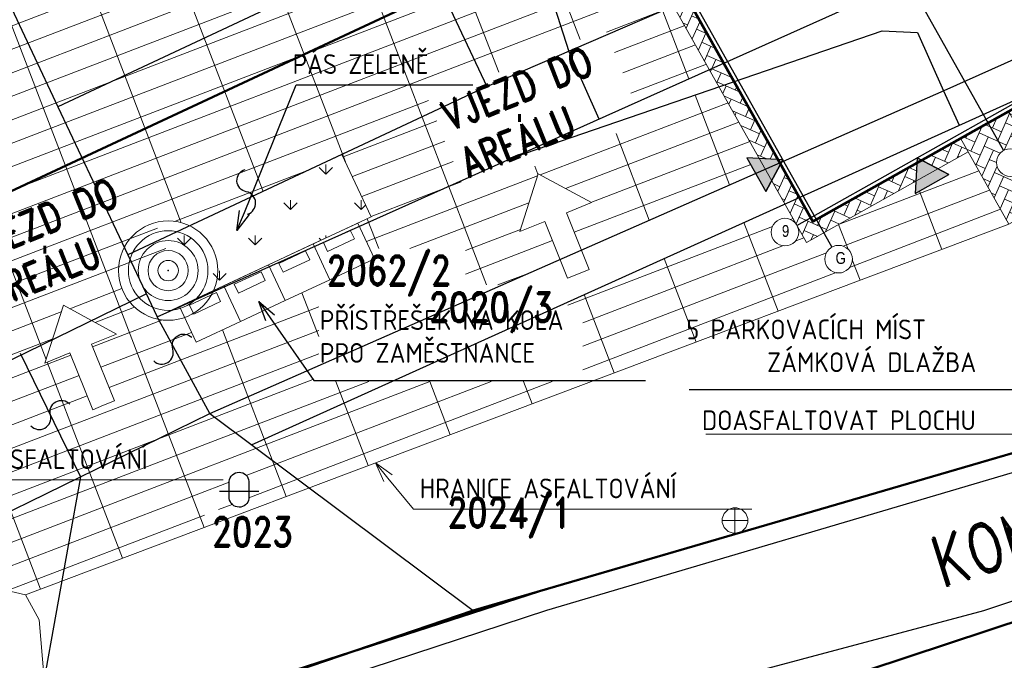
# Model space of a CAD drawing. Header units: millimetres. Extents: x -156521 to 298750130, y -256155368 to 337239.
# Tile 62 of 74: x 857346 to 907317, y -276110 to -243618. Entities that reach past the tile are written whole.
import ezdxf
from ezdxf.lldxf.tags import DXFTag

# ---------------------------------------------------------------- set-up
doc = ezdxf.new("R2010")
doc.units = ezdxf.units.MM
for name, color, linetype, lineweight in [('_propojení slaboproud', 5, 'Continuous', 50), ('hranice', 7, 'Continuous', 20), ('IN_C_OSA', 6, 'DASHDOT', 18), ('IN_C_TENKA', 7, 'Continuous', 18), ('IN_NS_TLUSTA', 1, 'Continuous', 60), ('IN_SRAFY', 8, 'Continuous', 9), ('Vrstva 33', 7, 'Continuous', 0)]:
    doc.layers.add(name, color=color, linetype=linetype, lineweight=lineweight)
doc.layers.add('_VÝŘEZ', color=40, linetype='Continuous', plot=False)
for name, color, linetype in [('IN_MODUL_SYSTEM', 6, 'DASHDOT'), ('IN_TEXT', 7, 'Continuous'), ('KATASTR', 116, 'Continuous')]:
    doc.layers.add(name, color=color, linetype=linetype)
doc.styles.add('ARIEL-CE', font='arial.ttf', dxfattribs={"width": 0.8})
doc.styles.add('Koty', font='romand.shx', dxfattribs={"width": 0.8})
doc.styles.get("Standard").update_dxf_attribs({"font": 'arial.ttf'})
tags = doc.linetypes.add('DASHDOT', pattern=[0.5, 0.25, -0.125, 0, -0.125]).pattern_tags.tags
tags[10:11] = [DXFTag(74, 4), DXFTag(75, 0), DXFTag(340, '0'), DXFTag(46, 0.0), DXFTag(50, 0.0), DXFTag(44, 0.0), DXFTag(45, 0.0)]
tags[8:9] = [DXFTag(74, 4), DXFTag(75, 0), DXFTag(340, '0'), DXFTag(46, 0.0), DXFTag(50, 0.0), DXFTag(44, 0.0), DXFTag(45, 0.0)]
tags[6:7] = [DXFTag(74, 4), DXFTag(75, 0), DXFTag(340, '0'), DXFTag(46, 0.0), DXFTag(50, 0.0), DXFTag(44, 0.0), DXFTag(45, 0.0)]
tags[4:5] = [DXFTag(74, 4), DXFTag(75, 0), DXFTag(340, '0'), DXFTag(46, 0.0), DXFTag(50, 0.0), DXFTag(44, 0.0), DXFTag(45, 0.0)]
tags = doc.linetypes.add('DOT2', pattern=[0.875, 0.125, -0.75]).pattern_tags.tags
tags[6:7] = [DXFTag(74, 4), DXFTag(75, 0), DXFTag(340, '0'), DXFTag(46, 0.0), DXFTag(50, 0.0), DXFTag(44, 0.0), DXFTag(45, 0.0)]
tags[4:5] = [DXFTag(74, 4), DXFTag(75, 0), DXFTag(340, '0'), DXFTag(46, 0.0), DXFTag(50, 0.0), DXFTag(44, 0.0), DXFTag(45, 0.0)]

# ---------------------------------------------------------------- blocks, each defined once
blk = doc.blocks.new('Z20001')
at = {"layer": 'Vrstva 33', "color": 6, "linetype": 'Continuous', "lineweight": 0, "transparency": 33554687}
for p, q in [((-0.55, 0.35), (-0.35, 0.55)), ((-0.35, 0.55), (-0.1, 0.65)), ((-0.1, 0.65), (0.1, 0.65)), ((0, 0.65), (0, -0.65)), ((0.1, 0.65), (0.35, 0.55)), ((0.35, 0.55), (0.55, 0.35)), ((-0.65, 0.1), (-0.55, 0.35)), ((-0.65, -0.1), (-0.65, 0.1)), ((-0.65, 0), (0.65, 0)), ((0.55, 0.35), (0.65, 0.1)), ((0.65, 0.1), (0.65, -0.1)), ((-0.55, -0.35), (-0.65, -0.1)), ((-0.35, -0.55), (-0.55, -0.35)), ((0.55, -0.35), (0.35, -0.55)), ((0.65, -0.1), (0.55, -0.35)), ((-0.1, -0.65), (-0.35, -0.55)), ((0.1, -0.65), (-0.1, -0.65)), ((0.35, -0.55), (0.1, -0.65))]:
    blk.add_line(p, q, dxfattribs=at)
blk = doc.blocks.new('8B93')
at = {"color": 0, "linetype": 'ByBlock', "lineweight": -2, "transparency": 33554687}
for points in [[(917407, -252196), (918164, -251491)], [(918164, -251491), (917634, -252338)], [(918164, -251491), (917861, -252481)], [(917634, -252338), (909928, -264644)], [(909403, -264644), (892163, -264644)], [(909928, -264644), (909403, -264644)]]:
    blk.add_lwpolyline(points, dxfattribs=at)
at = {"color": 0, "linetype": 'ByBlock', "lineweight": -2, "transparency": 33554687, "insert": (891973, -264437), "char_height": 1000, "width": 16906.17, "attachment_point": 7}
blk.add_mtext('\\Fisocp.shx;DOASFALTOVAT PLOCHU', dxfattribs=at)
blk = doc.blocks.new('9523')
at = {"color": 0, "linetype": 'ByBlock', "lineweight": -2, "transparency": 33554687}
for points in [[(847504, -269732), (850498, -266961)], [(850498, -266961), (850998, -266961)], [(850998, -266961), (867667, -266961)], [(846771, -270412), (847322, -269536)], [(846771, -270412), (847504, -269732)], [(847686, -269929), (846771, -270412)]]:
    blk.add_lwpolyline(points, dxfattribs=at)
at = {"color": 0, "linetype": 'ByBlock', "lineweight": -2, "transparency": 33554687, "insert": (850810, -266411), "char_height": 1000, "width": 16049.6, "attachment_point": 7}
blk.add_mtext('\\Fisocp.shx;HRANICE ASFALTOVÁNÍ', dxfattribs=at)
blk = doc.blocks.new('96C3')
at = {"color": 0, "linetype": 'ByBlock', "lineweight": -2, "transparency": 33554687}
for points in [[(875831, -267040), (875400, -266098)], [(875400, -266098), (876244, -266698)], [(875400, -266098), (876037, -266869)], [(876037, -266869), (877340, -268445)], [(877340, -268445), (877840, -268445)], [(877840, -268445), (894509, -268445)]]:
    blk.add_lwpolyline(points, dxfattribs=at)
at = {"color": 0, "linetype": 'ByBlock', "lineweight": -2, "transparency": 33554687, "insert": (877652, -267895), "char_height": 1000, "width": 16049.6, "attachment_point": 7}
blk.add_mtext('\\Fisocp.shx;HRANICE ASFALTOVÁNÍ', dxfattribs=at)

msp = doc.modelspace()

# ---------------------------------------------------------------- hatches: boundary and pattern name
at = {"layer": 'IN_MODUL_SYSTEM', "ltscale": 2000, "transparency": 33554687}
for points in [[(896073.43219, -250725.8696), (894256.26677, -250619.32234), (895220.33305, -252333.86971)], [(902896.25205, -250618.03099), (902789.70479, -252435.19642), (904504.25216, -251471.13014)]]:
    msp.add_hatch(color=256, dxfattribs=at).paths.add_polyline_path(points)
at = {"layer": 'IN_SRAFY', "ltscale": 100, "transparency": 33554687}
h = msp.add_hatch(dxfattribs=at)
h.set_pattern_fill('GRATE', color=8, scale=1400, angle=21, style=0, pattern_type=2)
h.set_pattern_definition([(21, (864115.5, -262603.3), (-398.236, 1037.441), []), (111, (864115.5, -262603.3), (-4149.76, -1592.95), [])])
h.paths.add_polyline_path([(849283.86595, -275167.85795), (852527.77321, -273184.37331), (853861.88205, -272853.26124), (855811.99413, -272369.26349), (847804.96434, -272369.26349), (848060.73025, -272853.26124), (848235.70458, -273184.37331)])
h.paths.add_polyline_path([(857646.22966, -272784.28673), (858748.256, -272369.26349), (855811.99413, -272369.26349)])
h.paths.add_polyline_path([(847804.96434, -272369.26349), (858748.256, -272369.26349), (859479.37277, -272093.92485), (863946.03753, -270411.77845), (866718.41359, -269367.70135), (866718.41359, -268467.78359), (845743.24907, -268467.78359), (846218.80559, -269367.70135), (846770.5423, -270411.77845), (847659.46317, -272093.92485)])
h.paths.add_polyline_path([(845743.24907, -268467.78359), (869107.99809, -268467.78359), (869440.60821, -268342.52258), (845677.0556, -268342.52258)])
h.paths.add_polyline_path([(845677.0556, -268342.52258), (868476.29642, -268342.52258), (868299.54325, -268308.74051), (868146.00393, -268214.88641), (868035.34346, -268072.9809), (867981.73498, -267901.19894), (845443.84058, -267901.19894), (845534.6178, -268072.9809), (845609.60697, -268214.88641), (845659.20365, -268308.74051)])
h.paths.add_polyline_path([(868476.29642, -268342.52258), (869440.60821, -268342.52258), (869521.90583, -268311.90589), (869763.79143, -268220.81175), (870135.28482, -268080.9073), (870588.80596, -267910.1112), (872036.31429, -267364.97941), (872897.42267, -267040.68591), (873379.52352, -266859.12668), (873782.3667, -266707.4159), (874049.24211, -266606.9106), (874142.58047, -266571.75936), (868480.20187, -266571.75936), (868664.24877, -266606.9106), (868822.38653, -266707.4159), (868932.35338, -266859.12668), (868978.66877, -267040.68591), (868978.66877, -267364.97941), (868978.66877, -267910.1112), (868921.99775, -268080.9073), (868808.81799, -268220.81175), (868653.6253, -268311.90589)])
h.paths.add_polyline_path([(845443.84058, -267901.19894), (867981.73498, -267901.19894), (867981.73498, -267040.68591), (868002.10964, -266960.81595), (844946.90044, -266960.81595), (844989.10728, -267040.68591)])
h.paths.add_polyline_path([(844946.90044, -266960.81595), (860101.8333, -266960.81595), (860436.30905, -266797.13659), (844860.405, -266797.13659)])
h.paths.add_polyline_path([(860406.73816, -266960.81595), (868002.10964, -266960.81595), (868028.05037, -266859.12668), (868072.9836, -266797.13659), (860436.30905, -266797.13659), (860425.1097, -266859.12668)])
h.paths.add_polyline_path([(844860.405, -266797.13659), (868072.9836, -266797.13659), (868116.19879, -266737.5167), (844828.8992, -266737.5167)])
h.paths.add_polyline_path([(844828.8992, -266737.5167), (849232.76789, -264595.15086), (852550.75252, -262981.03894), (855262.74903, -261661.72424), (845433.87248, -261661.72424), (842843.8095, -262981.03894), (843696.77794, -264595.15086)])
h.paths.add_polyline_path([(844828.8992, -266737.5167), (868116.19879, -266737.5167), (868138.01722, -266707.4159), (868296.15498, -266606.9106), (868480.20187, -266571.75936), (845169.63165, -266571.75936), (845097.37442, -266606.9106), (844890.7747, -266707.4159)])
h.paths.add_polyline_path([(845169.63165, -266571.75936), (874142.58047, -266571.75936), (882566.4714, -263399.32119), (851690.92732, -263399.32119)])
h.paths.add_polyline_path([(851690.92732, -263399.32119), (861055.14684, -263399.32119), (860102.53307, -261034.06139), (856552.97906, -261034.06139)])
h.paths.add_polyline_path([(861055.14684, -263399.32119), (882566.4714, -263399.32119), (883155.01252, -263177.67655), (883743.55364, -262956.0319), (886363.63554, -261969.3088), (861758.39186, -261969.3088), (862155.79683, -262956.0319), (861605.47183, -263177.67655)])
h.paths.add_polyline_path([(861758.39186, -261969.3088), (872520.81161, -261969.3088), (872520.81161, -261922.70977), (861739.62399, -261922.70977)])
h.paths.add_polyline_path([(885930.81161, -261969.3088), (886363.63554, -261969.3088), (896621.90603, -258106.04311), (885930.81161, -258106.04311)])
h.paths.add_polyline_path([(861739.62399, -261922.70977), (872268.81161, -261922.70977), (871921.64754, -261422.20413), (872520.81161, -261158.8162), (872520.81161, -260079.28407), (872520.81161, -259977.91896), (861248.86114, -259977.91896), (860997.1801, -260079.28407), (861431.96412, -261158.8162), (861538.04421, -261422.20413)])
h.paths.add_polyline_path([(845433.87248, -261661.72424), (849697.43988, -261661.72424), (848822.75639, -259935.5097)])
h.paths.add_polyline_path([(849697.43988, -261661.72424), (855262.74903, -261661.72424), (858808.06879, -259937.01978), (859006.80834, -259840.33823), (859560.85391, -258101.06233), (852425.60415, -258101.06233), (849013.20727, -259840.33823), (848823.52156, -259937.01978)])
h.paths.add_polyline_path([(856552.97906, -261034.06139), (858626.54836, -261034.06139), (858759.6155, -260616.33316), (859006.80834, -259840.33823), (857411.66539, -260616.33316)])
h.paths.add_polyline_path([(858626.54836, -261034.06139), (860102.53307, -261034.06139), (859896.5301, -260522.57336)])
h.paths.add_polyline_path([(861248.86114, -259977.91896), (866293.91714, -259977.91896), (866102.54277, -259567.79603), (865779.5408, -258875.58993), (865773.45874, -258862.55583), (861016.74765, -258862.55583), (860989.95462, -258875.58993), (862267.16183, -259567.79603)])
h.paths.add_polyline_path([(866293.91714, -259977.91896), (872520.81161, -259977.91896), (872520.81161, -258920.77933), (872520.81161, -258106.04311), (870305.4218, -258106.04311), (868559.40954, -258920.77933)])
h.paths.add_polyline_path([(860989.95462, -258875.58993), (862582.08131, -258101.06233), (859560.85391, -258101.06233)])
h.paths.add_polyline_path([(861016.74765, -258862.55583), (864881.84318, -258862.55583), (864713.56067, -258857.01534), (864546.02413, -258840.24608), (864379.98197, -258812.32297), (864169.86259, -258760.23152), (863964.99123, -258690.29297), (863766.88075, -258603.02376), (863576.99409, -258499.06834), (863396.73345, -258379.19434), (863227.42995, -258244.28697), (863070.33379, -258095.34245), (862926.60504, -257933.46063), (862593.83917, -258095.34245), (862287.66731, -258244.28697), (862010.35037, -258379.19434), (861763.93618, -258499.06834), (861550.24436, -258603.02376), (861370.85291, -258690.29297), (861227.08652, -258760.23152), (861120.00683, -258812.32297), (861062.60778, -258840.24608), (861028.13673, -258857.01534)])
h.paths.add_polyline_path([(864881.84318, -258862.55583), (865773.45874, -258862.55583), (865770.79288, -258856.84279), (865762.88774, -258839.90175), (865749.77862, -258811.80839), (865731.52409, -258772.68821), (865708.20569, -258722.71595), (865547.41865, -258772.68821), (865383.65262, -258811.80839), (865217.63918, -258839.90175), (865050.11992, -258856.84279)])
h.paths.add_polyline_path([(870305.4218, -258106.04311), (872533.03039, -258106.04311), (872533.03039, -257863.63971), (872533.03039, -257066.58109), (870824.90194, -257863.63971)])
h.paths.add_polyline_path([(885161.61069, -258106.04311), (896621.90603, -258106.04311), (897075.89102, -257935.07231), (900981.90759, -256464.06609), (888421.82127, -256464.06609), (885161.61069, -257935.07231)])
h.paths.add_polyline_path([(852425.60415, -258101.06233), (862582.08131, -258101.06233), (862926.60504, -257933.46063), (862798.11703, -257761.03039), (862684.80239, -257578.27058), (862587.48677, -257386.51285), (862506.87925, -257187.15441), (862443.56716, -256981.64788), (862423.69662, -256889.98047), (862398.01183, -256771.49063), (862370.54517, -256558.21395), (862369.03241, -256522.80215), (864875.25997, -255515.21325), (864233.37848, -253918.62849), (864563.33929, -253844.23884), (865043.48921, -253829.46239), (853242.75026, -253829.46239), (853250.27702, -253844.23884), (853288.16929, -253918.62849), (854101.4305, -255515.21325), (854614.67163, -256522.80215), (854632.70953, -256558.21395), (854741.34745, -256771.49063), (854801.70328, -256889.98047), (854621.85512, -256981.64788), (854218.65867, -257187.15441), (853827.52458, -257386.51285), (853451.3028, -257578.27058), (853092.73461, -257761.03039), (852754.43267, -257933.46063)])
h.paths.add_polyline_path([(879968.74468, -257073.91109), (881813.29651, -257073.91109), (882421.61239, -256806.50009), (884765.95057, -255775.94701), (884541.36073, -255218.30934), (879968.74468, -255218.30934), (879968.74468, -255775.94701), (879968.74468, -256806.50009)])
h.paths.add_polyline_path([(888421.82127, -256464.06609), (898906.34042, -256464.06609), (898638.46202, -256410.78176), (898411.36568, -256259.04083), (898259.62475, -256031.94449), (898206.34042, -255764.06609), (898212.4596, -255671.71133), (898230.71014, -255580.97124), (898260.77297, -255493.43227), (898302.12249, -255410.62488), (898354.03576, -255333.99683), (898415.60518, -255264.88784), (898485.75429, -255204.50616), (898563.25667, -255153.90747), (898563.25667, -255153.90747), (898717.45925, -255091.95229), (891462.85524, -255091.95229), (891325.54316, -255153.90747), (891325.54316, -255153.90747), (891213.40061, -255204.50616), (891079.57589, -255264.88784), (890926.40872, -255333.99683), (890756.57696, -255410.62488), (890573.04985, -255493.43227), (890379.03607, -255580.97124), (890177.92761, -255671.71133), (889973.24054, -255764.06609), (889379.53809, -256031.94449), (888876.22145, -256259.04083), (888539.91603, -256410.78176)])
h.paths.add_polyline_path([(898906.34042, -256464.06609), (900981.90759, -256464.06609), (901123.39541, -256410.78176), (901526.31863, -256259.04083), (902129.33585, -256031.94449), (902840.64315, -255764.06609), (903319.16672, -255583.85406), (903765.43087, -255415.79094), (904149.35092, -255271.20661), (904445.04511, -255159.84815), (904632.57935, -255089.22274), (904699.31112, -255064.09155), (898912.31052, -255064.09155), (899092.31476, -255089.22274), (899259.78163, -255159.84815), (899403.42144, -255271.20661), (899513.55078, -255415.79094), (899582.74535, -255583.85406), (899606.34042, -255764.06609), (899553.05609, -256031.94449), (899401.31517, -256259.04083), (899174.21882, -256410.78176)])
h.paths.add_polyline_path([(885852.72618, -255298.20878), (890149.74334, -253409.27298), (891313.2942, -252897.78495), (894649.87128, -251431.05125), (883655.6268, -251431.05125), (886361.93473, -252897.78495), (885091.95299, -253409.27298)])
h.paths.add_polyline_path([(875108.08402, -255218.30934), (884541.36073, -255218.30934), (884197.30596, -254364.05031), (874709.46381, -254364.05031)])
h.paths.add_polyline_path([(891462.85524, -255091.95229), (896184.50727, -255091.95229), (895916.62887, -255038.66796), (895689.53252, -254886.92704), (895537.7916, -254659.83069), (895484.50727, -254391.95229), (895521.97669, -254166.00267), (895630.37364, -253964.2422), (895798.09364, -253808.27043), (896007.18134, -253714.78502), (896235.25275, -253693.79407), (894561.61181, -253693.79407), (894515.0893, -253714.78502), (894307.89634, -253808.27043), (893962.21406, -253964.2422), (893515.04965, -254166.00267), (893014.27451, -254391.95229), (892420.57206, -254659.83069), (891917.25542, -254886.92704), (891580.95, -255038.66796)])
h.paths.add_polyline_path([(896184.50727, -255091.95229), (898717.45925, -255091.95229), (898731.90382, -255086.14878), (898912.31052, -255064.09155), (896324.5727, -255064.09155), (896213.68348, -255086.14878)])
h.paths.add_polyline_path([(896324.5727, -255064.09155), (904699.31112, -255064.09155), (904766.81928, -255038.66796), (905080.53205, -254920.5237), (896629.20105, -254920.5237), (896452.38567, -255038.66796)])
h.paths.add_polyline_path([(896629.20105, -254920.5237), (897284.78553, -254920.5237), (897265.89459, -254886.92704), (897138.20146, -254659.83069), (896987.57714, -254391.95229), (896962.39276, -254347.16305), (896937.3116, -254302.55736), (896912.43644, -254258.31803), (896887.86922, -254214.62636), (896863.71063, -254171.66142), (896840.05967, -254129.59929), (896817.01327, -254088.61233), (896794.66588, -254048.86854), (896815.36769, -254088.61233), (896833.48408, -254129.59929), (896848.94081, -254171.66142), (896861.67454, -254214.62636), (896871.63308, -254258.31803), (896878.77562, -254302.55736), (896883.07289, -254347.16305), (896884.50727, -254391.95229), (896831.22294, -254659.83069), (896679.48201, -254886.92704)])
h.paths.add_polyline_path([(897284.78553, -254920.5237), (905080.53205, -254920.5237), (906381.96466, -254430.40405), (907546.64902, -253991.78381), (906671.40145, -252435.19642), (901704.82536, -252435.19642), (898936.50656, -253991.78381), (898156.4407, -254430.40405)])
h.paths.add_polyline_path([(874709.46381, -254364.05031), (882721.32126, -254364.05031), (882806.65031, -254096.18286), (882858.14485, -253934.5297), (882959.22343, -253617.22091), (883330.99473, -252450.14566), (874641.77743, -252450.14566), (875188.61939, -253617.22091), (874509.03795, -253934.5297), (874584.46966, -254096.18286)])
h.paths.add_polyline_path([(882721.32126, -254364.05031), (884197.30596, -254364.05031), (883991.30299, -253852.56227)])
h.paths.add_polyline_path([(865968.77128, -254071.35349), (866321.60059, -253906.09611), (866485.21583, -253829.46239), (865043.48921, -253829.46239), (865517.71443, -253906.09611)])
h.paths.add_polyline_path([(896794.66588, -254048.86854), (896694.24964, -253870.28288), (896625.23571, -253747.5448), (896595.01242, -253693.79407), (896235.25275, -253693.79407), (896457.89158, -253747.5448), (896651.26312, -253870.28288)])
h.paths.add_polyline_path([(853242.75026, -253829.46239), (866485.21583, -253829.46239), (869060.17829, -252623.40743), (869119.16582, -252478.31377), (852554.50822, -252478.31377), (852628.41538, -252623.40743)])
h.paths.add_polyline_path([(894561.61181, -253693.79407), (896595.01242, -253693.79407), (896183.52704, -252961.98631)])
h.paths.add_polyline_path([(869196.32607, -252559.63884), (869196.32607, -252559.63884), (869219.71075, -252548.68598), (869242.64075, -252537.94608), (869265.10297, -252527.42528), (869287.08456, -252517.12959), (869308.57295, -252507.06491), (869329.55585, -252497.23699), (869350.02126, -252487.65145), (869369.95747, -252478.31377), (869119.16582, -252478.31377), (869129.64271, -252487.65145), (869139.89332, -252497.23699), (869149.91177, -252507.06491), (869159.69234, -252517.12959), (869169.22944, -252527.42528), (869178.51761, -252537.94608), (869187.55155, -252548.68598), (869196.32607, -252559.63884)])
h.paths.add_polyline_path([(852554.50822, -252478.31377), (869369.95747, -252478.31377), (873703.85119, -250448.41466), (851520.52729, -250448.41466)])
h.paths.add_polyline_path([(874641.77743, -252450.14566), (880003.27198, -252450.14566), (879198.5079, -250448.41466), (873703.85119, -250448.41466)])
h.paths.add_polyline_path([(880003.27198, -252450.14566), (883330.99473, -252450.14566), (883655.6268, -251431.05125), (882538.11779, -251431.05125)])
h.paths.add_polyline_path([(901704.82536, -252435.19642), (902789.70479, -252435.19642), (902826.69155, -251804.38657)])
h.paths.add_polyline_path([(902789.70479, -252435.19642), (906671.40145, -252435.19642), (906129.32031, -251471.13014), (905962.80242, -251174.98575), (905478.3441, -250313.399), (903946.05185, -251174.98575), (904504.25216, -251471.13014)])
h.paths.add_polyline_path([(882538.11779, -251431.05125), (894649.87128, -251431.05125), (894700.24059, -251408.90928), (894256.26677, -250619.32234), (884557.17276, -250619.32234), (882593.19263, -251408.90928)])
h.paths.add_polyline_path([(894887.07662, -250656.3091), (894866.27947, -250619.32234), (894256.26677, -250619.32234)])
h.paths.add_polyline_path([(884557.17276, -250619.32234), (894866.27947, -250619.32234), (893868.71623, -248845.20217), (893622.59318, -248407.48369), (892843.70692, -247022.27043), (888794.05512, -248407.48369), (888970.03287, -248845.20217)])
h.paths.add_polyline_path([(851520.52729, -250448.41466), (879198.5079, -250448.41466), (878098.22055, -247711.61348), (880245.12789, -246848.48355), (885100.00429, -244896.65778), (887064.98143, -244106.66999), (855069.50635, -244106.66999), (853518.61171, -244896.65778), (849686.81047, -246848.48355), (850126.46774, -247711.61348)])
h.paths.add_polyline_path([(888564.55989, -247836.64842), (892348.87519, -246142.23504), (891204.3051, -244106.66999), (887064.98143, -244106.66999), (887883.34796, -246142.23504)])
h.paths.add_polyline_path([(855069.50635, -244106.66999), (891204.3051, -244106.66999), (890656.64068, -243132.67411), (890533.91474, -242914.41168), (889294.20325, -240709.64204), (861738.51136, -240709.64204), (857410.13374, -242914.41168), (856981.64352, -243132.67411)])
h.paths.add_polyline_path([(861738.51136, -240709.64204), (888097.53306, -240709.64204), (887829.65466, -240656.35771), (887602.55831, -240504.61679), (887450.81739, -240277.52044), (887397.53306, -240009.64204), (887435.00248, -239783.69242), (887543.39943, -239581.93194), (887711.11943, -239425.96018), (887920.20713, -239332.47477), (888148.27855, -239311.48382), (864483.359, -239311.48382), (864442.14983, -239332.47477), (864258.62037, -239425.96018), (863952.41845, -239581.93194), (863556.32468, -239783.69242), (863112.74306, -240009.64204), (862586.84736, -240277.52044), (862141.01451, -240504.61679), (861843.11852, -240656.35771)])
h.paths.add_polyline_path([(888097.53306, -240709.64204), (889294.20325, -240709.64204), (889264.24221, -240656.35771), (889178.92038, -240504.61679), (889051.22725, -240277.52044), (888900.60293, -240009.64204), (888875.41855, -239964.85279), (888850.33739, -239920.24711), (888825.46223, -239876.00778), (888800.89501, -239832.31611), (888776.73642, -239789.35117), (888753.08546, -239747.28904), (888730.03906, -239706.30208), (888707.69168, -239666.55829), (888707.69168, -239666.55829), (888707.69168, -239666.55829), (888607.27543, -239487.97263), (888538.2615, -239365.23455), (888508.03822, -239311.48382), (888148.27855, -239311.48382), (888370.91737, -239365.23455), (888564.28891, -239487.97263), (888707.69168, -239666.55829), (888707.69168, -239666.55829), (888707.69168, -239666.55829), (888728.39348, -239706.30208), (888746.50987, -239747.28904), (888761.9666, -239789.35117), (888774.70033, -239832.31611), (888784.65887, -239876.00778), (888791.80141, -239920.24711), (888796.09868, -239964.85279), (888797.53306, -240009.64204), (888744.24873, -240277.52044), (888592.50781, -240504.61679), (888365.41146, -240656.35771)])
h.paths.add_polyline_path([(864483.359, -239311.48382), (888508.03822, -239311.48382), (888217.57203, -238794.90312), (896934.12369, -233893.70663), (893985.7851, -228650.22256), (893859.93457, -228426.4032), (893252.22979, -227345.62831), (889815.47773, -221233.52345), (886647.6311, -215599.65448), (878025.90253, -215599.65448), (881204.89282, -221233.52345), (884673.12765, -227345.62831), (885286.41426, -228426.4032), (885413.42074, -228650.22256), (875119.47496, -233893.70663), (865497.50411, -238794.90312)])
h.paths.add_polyline_path([(878025.90253, -215599.65448), (880726.37458, -215599.65448), (880458.49617, -215546.37015), (880231.39983, -215394.62923), (880079.6589, -215167.53288), (880026.37458, -214899.65448), (880063.844, -214673.70486), (880172.24095, -214471.94439), (880339.96095, -214315.97262), (880549.04865, -214222.48721), (880777.12006, -214201.49626), (877236.97197, -214201.49626), (877248.81641, -214222.48721), (877301.56688, -214315.97262), (877389.57615, -214471.94439), (877503.42235, -214673.70486), (877630.91762, -214899.65448), (877782.0718, -215167.53288), (877910.21413, -215394.62923), (877995.83609, -215546.37015)])
h.paths.add_polyline_path([(880726.37458, -215599.65448), (886647.6311, -215599.65448), (886617.67006, -215546.37015), (886532.34824, -215394.62923), (886404.6551, -215167.53288), (886254.03078, -214899.65448), (881426.37458, -214899.65448), (881373.09025, -215167.53288), (881221.34932, -215394.62923), (880994.25298, -215546.37015)])
h.paths.add_polyline_path([(881426.37458, -214899.65448), (881426.37458, -214899.65448)])
h.paths.add_polyline_path([(881426.37458, -214899.65448), (886254.03078, -214899.65448), (886228.8464, -214854.86524), (886203.76524, -214810.25955), (886178.89008, -214766.02022), (886154.32286, -214722.32856), (886130.16427, -214679.36361), (886106.51331, -214637.30148), (886083.46691, -214596.31452), (886061.11953, -214556.57073), (885960.70328, -214377.98507), (885891.68935, -214255.24699), (885861.46607, -214201.49626), (880777.12006, -214201.49626), (880999.75889, -214255.24699), (881193.13043, -214377.98507), (881336.53319, -214556.57073), (881357.235, -214596.31452), (881375.35139, -214637.30148), (881390.80812, -214679.36361), (881403.54185, -214722.32856), (881413.50039, -214766.02022), (881420.64293, -214810.25955), (881424.9402, -214854.86524)])
h.paths.add_polyline_path([(877236.97197, -214201.49626), (885861.46607, -214201.49626), (884926.19229, -212538.15504), (882407.36845, -208058.54313), (880675.06238, -204977.71676), (880329.42307, -204363.01321), (879235.57287, -204977.71676), (873770.72374, -208058.54313), (876298.40815, -212538.15504)])
h = msp.add_hatch(dxfattribs=at)
h.set_pattern_fill('AR-HBONE', color=8, scale=5, angle=21, style=0, pattern_type=2)
h.paths.add_polyline_path([(897284.78553, -254920.5237), (898156.4407, -254430.40405), (898156.4407, -254430.40405), (898834.984, -254048.86854), (899186.9062, -253850.98755), (896683.40014, -253850.98755), (896794.66588, -254048.86854), (897009.19803, -254430.40405), (897009.19803, -254430.40405)])
h.paths.add_polyline_path([(896683.40014, -253850.98755), (897595.45806, -253850.98755), (897487.63174, -253659.22342), (897095.58496, -252961.98631), (896911.01803, -252633.74255), (896428.53536, -251775.66939), (895959.25647, -250941.07855), (895516.47744, -251775.66939), (895998.96011, -252633.74255), (896183.52704, -252961.98631), (896575.57382, -253659.22342)])
h.paths.add_polyline_path([(897595.45806, -253850.98755), (899186.9062, -253850.98755), (899365.59551, -253750.51302), (902826.69155, -251804.38657), (902880.94874, -250879.02922), (901235.24342, -251804.38657), (897774.14737, -253750.51302)])
h.paths.add_polyline_path([(907438.8227, -253800.01967), (909879.45716, -252427.68465), (909879.45716, -252427.68465), (911417.49081, -251562.8696), (906180.90414, -251562.8696), (906667.17769, -252427.68465), (906667.17769, -252427.68465)])
h.paths.add_polyline_path([(906180.90414, -251562.8696), (907622.89209, -251562.8696), (907355.01369, -251509.58527), (907127.91734, -251357.84434), (906976.17642, -251130.748), (906922.89209, -250862.8696), (906929.01126, -250770.51484), (906947.26181, -250679.77475), (906977.32464, -250592.23578), (907018.67415, -250509.42839), (907070.58743, -250432.80034), (907132.15684, -250363.69135), (907202.30596, -250303.30967), (907279.80833, -250252.71098), (907448.45549, -250184.95229), (907628.86219, -250162.89506), (905393.71781, -250162.89506), (905406.12029, -250184.95229), (905444.22006, -250252.71098), (905472.67101, -250303.30967), (905506.62279, -250363.69135), (905545.48182, -250432.80034), (905588.56872, -250509.42839), (905635.13016, -250592.23578), (905684.35212, -250679.77475), (905735.37401, -250770.51484), (905787.30382, -250862.8696), (905937.92814, -251130.748), (906065.62128, -251357.84434), (906150.9431, -251509.58527)])
h.paths.add_polyline_path([(907622.89209, -251562.8696), (911417.49081, -251562.8696), (911512.25453, -251509.58527), (911567.70112, -251478.40842), (911620.20971, -251357.84434), (911719.11568, -251130.748), (911835.78323, -250862.8696), (911914.26995, -250682.65757), (911987.46552, -250514.59445), (911999.93442, -250485.96482), (911934.7347, -250370.01012), (911872.11937, -250258.65166), (911836.65667, -250195.58288), (911842.67488, -250188.02625), (911862.6897, -250162.89506), (907628.86219, -250162.89506), (907808.86643, -250188.02625), (907826.7847, -250195.58288), (907976.33329, -250258.65166), (908119.9731, -250370.01012), (908208.29537, -250485.96482), (908230.10245, -250514.59445), (908299.29702, -250682.65757), (908322.89209, -250862.8696), (908269.60776, -251130.748), (908117.86684, -251357.84434), (907937.42995, -251478.40842), (907890.77049, -251509.58527)])
h.paths.add_polyline_path([(903946.05185, -251174.98575), (904718.65614, -250740.56104), (905478.3441, -250313.399), (905096.05077, -249633.50797), (903886.89597, -250313.399), (903127.20801, -250740.56104)])
h.paths.add_polyline_path([(912320.09163, -251055.34964), (913332.71623, -250485.96482), (913646.48463, -250309.53719), (914690.16404, -249722.69069), (914695.32232, -249566.69701), (914597.49518, -249392.71596), (912476.07086, -249392.71596), (912400.29789, -249566.69701), (912332.35885, -249722.69069), (912076.77294, -250309.53719), (911999.93442, -250485.96482)])
h.paths.add_polyline_path([(895830.2293, -250711.60969), (895799.13454, -250656.3091), (893755.76484, -247022.27043), (893608.64176, -246760.61882), (893260.93311, -246142.23504), (893077.4947, -245815.99831), (891445.97266, -242914.41168), (891267.8606, -242597.64761), (890533.91474, -242914.41168), (892165.43678, -245815.99831), (892348.87519, -246142.23504), (892696.58384, -246760.61882), (892843.70692, -247022.27043), (894887.07662, -250656.3091)])
h.paths.add_polyline_path([(905393.71781, -250162.89506), (911862.6897, -250162.89506), (912284.30081, -249633.50797), (912476.07086, -249392.71596), (905524.28825, -249392.71596), (905096.05077, -249633.50797)])
h.paths.add_polyline_path([(914760.7261, -249683.01462), (914967.59159, -249566.69701), (914967.59159, -249566.69701), (916244.62022, -248848.64147), (916244.62022, -248087.33299), (916261.4962, -247985.63761), (916298.8926, -247889.57378), (916355.21597, -247803.23475), (916428.0664, -247730.2994), (916514.33975, -247673.87547), (916610.35994, -247636.36718), (916712.0356, -247619.37274), (913600.3688, -247619.37274), (913609.92454, -247636.36718), (913631.01493, -247673.87547), (913662.74133, -247730.2994), (913703.75187, -247803.23475), (913752.29911, -247889.57378), (913806.31447, -247985.63761), (913863.49638, -248087.33299), (914291.56961, -248848.64147), (914695.32232, -249566.69701), (914695.32232, -249566.69701)])
h.paths.add_polyline_path([(905524.28825, -249392.71596), (914597.49518, -249392.71596), (914291.94919, -248849.31653), (913961.24419, -248261.17296), (913189.59918, -246888.83794), (912760.95138, -246126.50762), (912472.00463, -245612.62916), (911333.08899, -246126.50762), (909977.31971, -246888.83794), (907536.68524, -248261.17296), (906490.69904, -248849.31653)])
h.paths.add_polyline_path([(917241.55402, -248288.07938), (917598.57219, -248087.33299), (917748.33013, -248003.12618), (917892.16343, -247922.2507), (918025.89378, -247847.05597), (918145.63638, -247779.72637), (918247.91273, -247722.21779), (918329.75175, -247676.20084), (918388.77604, -247643.01229), (918423.27098, -247623.61627), (918430.8179, -247619.37274), (916712.0356, -247619.37274), (916815.03435, -247623.61627), (916897.91201, -247643.01229), (916976.29206, -247676.20084), (917047.8976, -247722.21779), (917110.6485, -247779.72637), (917162.72188, -247847.05597), (917202.60503, -247922.2507), (917229.13934, -248003.12618), (917241.55402, -248087.33299)])
h.paths.add_polyline_path([(913600.3688, -247619.37274), (918430.8179, -247619.37274), (919641.99503, -246938.34458), (918896.56357, -245612.62916), (918290.28294, -244534.38704), (918290.28294, -244534.38704), (918246.51653, -244456.5505), (917596.46949, -243300.47185), (915034.23706, -244456.5505), (914861.72691, -244534.38704), (914861.72691, -244534.38704), (912472.00463, -245612.62916), (913217.43608, -246938.34458)])
h.paths.add_polyline_path([(915034.23706, -244456.5505), (915726.57474, -244144.1679), (917596.46949, -243300.47185), (917299.22311, -242771.83289), (916359.06313, -243300.47185), (914858.58864, -244144.1679)])
h.paths.add_polyline_path([(890533.91474, -242914.41168), (891267.8606, -242597.64761), (889619.7496, -239666.55829), (889400.65753, -239276.91316), (889292.83121, -239085.14903), (889471.52052, -238984.6745), (889471.52052, -238984.6745), (889809.02016, -238794.90312), (890680.67533, -238304.78347), (897970.1584, -234206.00792), (897794.5557, -233893.70663), (885786.6243, -212538.15504), (885579.93367, -212170.56531), (884926.19229, -212538.15504), (896934.12369, -233893.70663), (896378.71026, -234206.00792), (889089.22719, -238304.78347), (888217.57203, -238794.90312), (888324.27785, -238984.6745), (888324.27785, -238984.6745), (888380.77329, -239085.14903), (888488.59961, -239276.91316), (888707.69168, -239666.55829), (890355.80268, -242597.64761)])
h = msp.add_hatch(dxfattribs=at)
h.set_pattern_fill('GRASS', color=74, scale=100, style=0, pattern_type=2)
h.paths.add_polyline_path([(864916.73784, -258362.23188), (864948.0313, -258360.72259), (865038.82212, -258356.34371), (865048.50766, -258351.82136), (865083.33294, -258335.56081), (865133.79209, -258312.00053), (865199.70022, -258281.22684), (865280.81583, -258243.3525), (865376.8417, -258198.51629), (866099.79178, -257860.95791), (863925.23641, -257860.95791), (864083.34126, -258198.51629), (864197.04683, -258243.3525), (864313.25689, -258281.22684), (864431.54561, -258312.00053), (864551.47958, -258335.56081), (864672.61932, -258351.82136), (864734.55262, -258356.34371), (864794.52096, -258360.72259)])
h.paths.add_polyline_path([(863925.23641, -257860.95791), (864810.88442, -257860.95791), (864332.31234, -257760.18329), (864053.55634, -257596.52737), (863910.55831, -257512.57411), (863589.3318, -257143.79194), (863762.06118, -257512.57411), (863801.38302, -257596.52737), (863878.03582, -257760.18329)])
h.paths.add_polyline_path([(864810.88442, -257860.95791), (866099.79178, -257860.95791), (866160.29913, -257832.70594), (866220.80649, -257804.45396), (866322.26102, -257757.08302), (866452.3344, -257610.89075), (866462.81068, -257596.52737), (865739.34275, -257596.52737), (865708.76379, -257610.89075), (865397.52718, -257757.08302), (865296.67663, -257804.45396), (865053.78053, -257832.70594)])
h.paths.add_polyline_path([(866322.26102, -257757.08302), (866635.36157, -257610.89075), (866973.9575, -257452.79422), (867188.79426, -257352.48307), (867216.54207, -257284.27824), (866667.11268, -257284.27824), (866626.85471, -257352.48307), (866567.64595, -257452.79422), (866452.3344, -257610.89075)])
h.paths.add_polyline_path([(865739.34275, -257596.52737), (866462.81068, -257596.52737), (866462.81068, -257596.52737), (866567.64595, -257452.79422), (866626.85471, -257352.48307), (866667.11268, -257284.27824), (866066.25502, -257284.27824), (865994.84731, -257352.48307), (865889.82558, -257452.79422), (865739.34275, -257596.52737)])
h.paths.add_polyline_path([(867188.79426, -257352.48307), (867446.22915, -257232.28209), (867708.71565, -257109.72243), (867975.55726, -256985.12928), (867316.6216, -256985.12928), (867280.34252, -257109.72243), (867237.69568, -257232.28209)])
h.paths.add_polyline_path([(866066.25502, -257284.27824), (867216.54207, -257284.27824), (867226.93706, -257258.72708), (867237.69568, -257232.28209), (867280.34252, -257109.72243), (867281.15693, -257106.92548), (866173.0031, -257106.92548), (866171.52915, -257109.72243), (866106.94215, -257232.28209), (866093.00606, -257258.72708)])
h.paths.add_polyline_path([(866173.0031, -257106.92548), (866749.80043, -257106.92548), (866814.93261, -256922.40159), (866270.24428, -256922.40159)])
h.paths.add_polyline_path([(866749.80043, -257106.92548), (867281.15693, -257106.92548), (867316.6216, -256985.12928), (866792.79135, -256985.12928)])
h.paths.add_polyline_path([(866792.79135, -256985.12928), (867975.55726, -256985.12928), (868109.9014, -256922.40159), (868109.9014, -256922.40159), (866814.93261, -256922.40159), (866814.93261, -256922.40159)])
h.paths.add_polyline_path([(866270.24428, -256922.40159), (868109.9014, -256922.40159), (868246.04593, -256858.83326), (866303.74378, -256858.83326)])
h.paths.add_polyline_path([(866303.74378, -256858.83326), (867346.43667, -256858.83326), (867352.4106, -256826.06182), (867369.70861, -256731.16948), (866336.48985, -256731.16948), (866321.01382, -256826.06182)])
h.paths.add_polyline_path([(867346.43667, -256858.83326), (868246.04593, -256858.83326), (868519.46393, -256731.16948), (868519.46393, -256731.16948), (867369.70861, -256731.16948), (867369.70861, -256731.16948)])
h.paths.add_polyline_path([(863439.03534, -256822.90468), (863420.95198, -256764.66726), (863405.22038, -256705.75103), (863391.86589, -256646.25092), (863380.91003, -256586.26281), (863372.37044, -256525.88334), (863366.26088, -256465.2098), (863362.59121, -256404.33995), (863361.36733, -256343.37186), (863361.36733, -256343.37186), (863435.7215, -255873.9181), (863489.59759, -255768.18032), (863512.26737, -255723.68837), (863534.76913, -255679.52617), (863557.09092, -255635.7172), (863579.22084, -255592.28479), (863601.14712, -255549.25204), (863622.85809, -255506.64186), (863644.3422, -255464.47691), (863651.50571, -255450.41774), (863679.14381, -255422.77963), (863987.5975, -255114.32595), (864411.09786, -254898.54174), (864880.55162, -254824.18757), (864361.44993, -254824.18757), (864202.70163, -254898.54174), (863741.99612, -255114.32595), (863083.43861, -255422.77963), (863069.68075, -255450.41774), (863062.6823, -255464.47691), (863042.8933, -255506.64186), (863024.08214, -255549.25204), (863006.25884, -255592.28479), (862989.43288, -255635.7172), (862973.61321, -255679.52617), (862958.80825, -255723.68837), (862945.02588, -255768.18032), (862994.5511, -255873.9181), (863214.43282, -256343.37186), (863214.43282, -256343.37186), (863242.98891, -256404.33995), (863271.499, -256465.2098), (863299.91714, -256525.88334), (863328.19754, -256586.26281), (863356.29464, -256646.25092), (863384.16317, -256705.75103), (863411.75822, -256764.66726)])
h.paths.add_polyline_path([(866336.48985, -256731.16948), (868519.46393, -256731.16948), (868931.41196, -256538.82354), (866367.85962, -256538.82354)])
h.paths.add_polyline_path([(866367.85962, -256538.82354), (866890.25405, -256538.82354), (866890.25405, -256538.82354), (866890.88182, -256525.88334), (866369.97005, -256525.88334), (866367.85962, -256538.82354)])
h.paths.add_polyline_path([(866890.25405, -256538.82354), (868931.41196, -256538.82354), (868959.12605, -256525.88334), (866890.88182, -256525.88334)])
h.paths.add_polyline_path([(866369.97005, -256525.88334), (868959.12605, -256525.88334), (869350.01156, -256343.37186), (866399.73592, -256343.37186)])
h.paths.add_polyline_path([(866399.73592, -256343.37186), (867399.73592, -256343.37186), (867374.90698, -255990.5534), (866343.85496, -255990.5534)])
h.paths.add_polyline_path([(867399.73592, -256343.37186), (869350.01156, -256343.37186), (869350.01156, -256343.37186), (870105.6442, -255990.5534), (867374.90698, -255990.5534), (867399.73592, -256343.37186)])
h.paths.add_polyline_path([(866343.85496, -255990.5534), (870105.6442, -255990.5534), (870355.44247, -255873.9181), (871262.4548, -255450.41774), (871982.26386, -255114.32595), (872444.40972, -254898.54174), (872603.65433, -254824.18757), (864880.55162, -254824.18757), (865350.00539, -254898.54174), (865773.50575, -255114.32595), (866109.59754, -255450.41774), (866325.38175, -255873.9181)])
h.paths.add_polyline_path([(864361.44993, -254824.18757), (872603.65433, -254824.18757), (873349.7614, -254475.81677), (865105.23163, -254475.81677)])
h.paths.add_polyline_path([(865105.23163, -254475.81677), (865648.23853, -254475.81677), (865323.80773, -254373.44058)])
h.paths.add_polyline_path([(865648.23853, -254475.81677), (873349.7614, -254475.81677), (873569.02086, -254373.44058), (874216.00137, -254071.35375), (875188.61939, -253617.22091), (873703.85119, -250448.41466), (866938.35852, -253617.22091), (865968.77182, -254071.35375), (865323.80773, -254373.44058)])

# ---------------------------------------------------------------- linework, layer by layer
at = {"color": 0, "linetype": 'ByBlock', "lineweight": -2, "transparency": 33554687}
for points in [[(871377.51119, -246923.38476), (871385.51119, -246923.38476)], [(872268.81161, -261922.70977), (872768.81161, -261922.70977)]]:
    msp.add_lwpolyline(points, dxfattribs=at)
at = {"layer": '_propojení slaboproud'}
msp.add_line((833423.67668, -263269.79165), (897236.38068, -233487.71964), dxfattribs=at)
at = {"layer": '_VÝŘEZ'}
msp.add_circle((845663.84983, -240937.04074), 243751.17809, dxfattribs=at)
at = {"layer": 'hranice', "ltscale": 100, "transparency": 33554687}
for p, q in [((862836.78973, -255538.30448), (873703.85119, -250448.41466)), ((873703.60082, -250447.88031), (875188.61939, -253617.22091)), ((875188.61939, -253617.22091), (864315.45924, -258694.09484)), ((857646.22966, -272784.28673), (907546.64902, -253991.78381)), ((864315.45924, -258694.09484), (862837.25506, -255538.08653))]:
    msp.add_line(p, q, dxfattribs=at)
at = {"layer": 'hranice', "transparency": 33554687}
msp.add_lwpolyline([(880329.42307, -204363.01321), (896934.12369, -233893.70663), (888217.57203, -238794.90312), (897284.78553, -254920.5237), (905478.3441, -250313.399)], dxfattribs=at)
at = {"layer": 'hranice', "linetype": 'ByBlock', "lineweight": -2, "transparency": 33554687}
for points in [[(868747.87086, -253391.60064), (871377.51119, -246923.38476)], [(871385.51119, -246923.38476), (880339.89214, -246923.38476)], [(868371.25686, -254317.97092), (868499.65069, -253290.68722)], [(868371.25686, -254317.97092), (868747.87086, -253391.60064)], [(868996.09103, -253492.51405), (868371.25686, -254317.97092)], [(869837.45818, -258887.56694), (869487.68552, -257913.16669)], [(869487.68552, -257913.16669), (870277.79765, -258582.13573)], [(869487.68552, -257913.16669), (870057.62792, -258734.85134)], [(870057.62792, -258734.85134), (872268.81161, -261922.70977)], [(872768.81161, -261922.70977), (889104.14494, -261922.70977)], [(908329.86145, -262394.61409), (891327.86145, -262394.61409)]]:
    msp.add_lwpolyline(points, dxfattribs=at)
at = {"layer": 'hranice', "transparency": 33554687}
for points in [[(905096.05077, -249633.50797), (907536.68524, -248261.17296), (909987.28349, -252619.44879), (907546.64902, -253991.78381)], [(872976.15081, -255373.98054), (874335.4653, -254739.73758), (874124.05098, -254286.63275), (872764.73649, -254920.87571)], [(870710.65841, -256431.12016), (872069.9729, -255796.8772), (871858.55858, -255343.77237), (870499.24409, -255978.01533)], [(868445.16601, -257488.25978), (869804.4805, -256854.01682), (869593.06618, -256400.91199), (868233.75169, -257035.15495)], [(866179.67361, -258545.3994), (867538.98809, -257911.15644), (867327.57377, -257458.05161), (865968.25929, -258092.29457)]]:
    msp.add_lwpolyline(points, close=True, dxfattribs=at)
at = {"layer": 'hranice', "ltscale": 100, "transparency": 33554687}
for points in [[(872244.68265, -254994.10617), (874510.17505, -253936.96655), (875355.88675, -255749.36047), (873090.39435, -256806.50009)], [(869979.19025, -256051.24579), (872244.68265, -254994.10617), (873090.39435, -256806.50009), (870824.90194, -257863.63971)], [(867713.69785, -257108.38541), (869979.19025, -256051.24579), (870824.90194, -257863.63971), (868559.40954, -258920.77933)], [(865448.20544, -258165.52503), (867713.69785, -257108.38541), (868559.40954, -258920.77933), (866293.91714, -259977.91896)]]:
    msp.add_lwpolyline(points, close=True, dxfattribs=at)
at = {"layer": 'IN_C_OSA', "color": 4, "linetype": 'Continuous', "transparency": 33554687}
for centre in [(907622.89209, -250862.8696), (896184.50727, -254391.95229), (898906.34042, -255764.06609)]:
    msp.add_circle(centre, 700, dxfattribs=at)
at = {"layer": 'IN_C_TENKA', "color": 165, "lineweight": 50, "transparency": 33554687}
msp.add_lwpolyline([(758273.65616, -208906.17215), (859144.34693, -155664.14199), (859144.34693, -155664.14199), (861767.62177, -165746.02011), (859458.99953, -167768.93518), (859896.97097, -169264.34306), (886697.58781, -155822.63812), (891844.95885, -166085.67541), (914103.9626, -154628.09458), (917716.72897, -155723.91679), (930361.47451, -179022.47631), (911950.62868, -188670.66806), (921566.10792, -214154.25484), (932883.709, -213035.65938), (938143.72974, -225637.75585), (923532.74422, -232179.77135), (934614.32543, -256128.13276), (925353.47248, -260468.92662), (880362.906, -273589.60567), (857822.96665, -281262.38528)], dxfattribs=at)
at = {"layer": 'IN_C_TENKA', "color": 8, "lineweight": 50, "transparency": 33554687}
for points in [[(777538.85353, -382535.61342), (799028.58877, -326090.34596), (808997.99479, -305798.79288), (827413.8559, -291937.5033), (838027.57223, -287369.49392), (883731.27918, -272607.281), (923386.27239, -261042.62469), (926823.21353, -259783.15228), (933978.84419, -256444.36827), (957973.28012, -244503.9801), (989220.79502, -228340.49918), (1004036.77121, -220063.28359), (1015029.80134, -216950.61869), (1027459.58305, -214991.28138), (1057348.43064, -216391.84227)], [(788589.15515, -382535.61342), (814909.58081, -314137.22454), (834225.53743, -299959.0844), (865358.28816, -288400.39486), (877777.08915, -284084.16478), (933200.05245, -265775.98656), (963964.00919, -250976.33784), (1007364.09551, -228554.18554), (1020204.90161, -225475.62566), (1040562.23155, -225570.9253), (1057348.43064, -226795.01736)]]:
    msp.add_lwpolyline(points, dxfattribs=at)
at = {"layer": 'IN_C_TENKA', "ltscale": 100, "transparency": 33554687}
for points in [[(883655.6268, -251431.05125), (882721.32126, -254364.05031), (883991.30299, -253852.56227), (885149.91973, -256729.31011), (885700.24473, -256507.66546), (886250.56973, -256286.02082), (885091.95299, -253409.27298), (886361.93473, -252897.78495)], [(859560.85391, -258101.06233), (858626.54836, -261034.06139), (859896.5301, -260522.57336), (861055.14684, -263399.32119), (861605.47183, -263177.67655), (862155.79683, -262956.0319), (860997.1801, -260079.28407), (862267.16183, -259567.79603)]]:
    msp.add_lwpolyline(points, close=True, dxfattribs=at)
at = {"layer": 'IN_C_TENKA', "transparency": 33554687}
msp.add_lwpolyline([(825954.62522, -289432.50449), (852527.77321, -273184.37331), (855811.99413, -272369.26349), (857646.22966, -272784.28673), (858338.39611, -274063.95363), (858583.65255, -277051.87287)], dxfattribs=at)
at = {"layer": 'IN_C_TENKA', "color": 74, "linetype": 'DOT2', "lineweight": 20, "ltscale": 500, "transparency": 33554687}
for radius in [2519.1843, 2019.1843, 1519.1843, 1019.1843, 519.1843, 19.1843]:
    msp.add_circle((864880.55162, -256343.37186), radius, dxfattribs=at)
at = {"layer": 'IN_MODUL_SYSTEM', "ltscale": 2000, "transparency": 33554687}
for p, q in [((880403.60509, -202454.62439), (907279.80833, -250252.71098)), ((896794.66588, -254048.86854), (926430.94155, -237384.80047)), ((889089.22719, -238304.78347), (898563.25667, -255153.90747)), ((894256.26677, -250619.32234), (895220.33305, -252333.86971)), ((896073.43219, -250725.8696), (894256.26677, -250619.32234)), ((896073.43219, -250725.8696), (895220.33305, -252333.86971)), ((902896.25205, -250618.03099), (902789.70479, -252435.19642)), ((902896.25205, -250618.03099), (904504.25216, -251471.13014)), ((902789.70479, -252435.19642), (904504.25216, -251471.13014))]:
    msp.add_line(p, q, dxfattribs=at)
for points in [[(896073.43219, -250725.8696), (894256.26677, -250619.32234), (895220.33305, -252333.86971)], [(902896.25205, -250618.03099), (902789.70479, -252435.19642), (904504.25216, -251471.13014)]]:
    msp.add_lwpolyline(points, close=True, dxfattribs=at)
at = {"layer": 'IN_NS_TLUSTA', "transparency": 33554687}
msp.add_lwpolyline([(885472.10735, -211978.80117), (897970.1584, -234206.00792), (889292.83121, -239085.14903), (897595.45806, -253850.98755), (925885.0265, -237944.15434), (905084.3486, -200951.10907), (885472.10735, -211978.80117)], dxfattribs=at)
at = {"layer": 'KATASTR', "transparency": 33554687}
for p, q in [((881051.71678, -247006.83837), (996323.50799, -197256.62671)), ((864315.45924, -258694.09484), (996323.50799, -199587.97221)), ((904257.04507, -247207.81131), (954444.31471, -224716.60327)), ((850858.76437, -230140.7062), (859289.20647, -248029.02811)), ((880826.39083, -231411.90029), (885207.79783, -245236.78439)), ((877514.91887, -239494.38182), (859289.20647, -248029.02811)), ((877514.9107, -239494.38567), (881051.71678, -247006.83837)), ((882420.72344, -250587.5288), (901124.12355, -244189.89285)), ((901124.12355, -244189.89285), (902906.88089, -244274.72861)), ((902906.88089, -244274.72861), (904227.30255, -247221.14029)), ((885207.79783, -245236.78439), (886738.05027, -248654.46145)), ((881051.71678, -247006.83837), (862829.74673, -255541.60255)), ((866987.94592, -263591.02154), (904257.04507, -247207.81131)), ((904227.30255, -247221.14029), (905018.8625, -248975.48509)), ((869110.1427, -265177.4908), (907973.68645, -247642.26923)), ((859289.20647, -248029.02811), (862836.78973, -255538.30448)), ((862836.78973, -255538.30448), (864315.45924, -258694.09484)), ((818948.26147, -279327.76364), (863764.8133, -257525.69445)), ((864315.42386, -258694.01978), (864315.45924, -258694.09484)), ((866987.94592, -263591.02154), (864315.45924, -258694.09484)), ((857373.28596, -260537.90551), (860436.30905, -266797.13659)), ((880362.906, -273589.60567), (925353.47248, -260468.92662)), ((923766.70897, -261860.76934), (884077.91835, -273589.60567)), ((846556.024, -273589.60567), (866987.94592, -263591.02154)), ((866987.94592, -263591.02154), (880362.906, -273589.60567)), ((906276.00819, -273589.60567), (933200.05245, -264503.25579)), ((860436.30905, -266797.13659), (857822.96665, -281262.38528)), ((880362.906, -273589.60567), (857822.96665, -281262.38528)), ((884077.91835, -273589.60567), (861062.82887, -281111.46718)), ((881154.76048, -280264.43674), (906276.00819, -273589.60567))]:
    msp.add_line(p, q, dxfattribs=at)
for points in [[(868913.26618, -253479.82947, 0.7743874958), (868847.91428, -252345.3706, -0.7812922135), (868782.61172, -251211.76825)], [(864152.23911, -260926.98688, 0.7743874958), (865116.74591, -260326.15875, -0.7812922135), (866080.52449, -259725.78425)], [(857914.53284, -264224.87524, 0.7743874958), (858904.79751, -263667.52105, -0.7812922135), (859894.31451, -263110.58766)], [(867981.73498, -267040.68591, -0.9407375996), (868978.66877, -267040.68591), (868978.66877, -267910.1112, -0.8764223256), (867981.73498, -267901.19894), (867981.73498, -267040.68591)]]:
    msp.add_lwpolyline(points, format="xyb", dxfattribs=at)
msp.add_lwpolyline([(867483.01518, -267538.89991), (869476.88277, -267538.89991)], dxfattribs=at)

# ---------------------------------------------------------------- block references
at = {"layer": 'hranice', "transparency": 33554687}
for name in ['8B93', '9523', '96C3']:
    msp.add_blockref(name, (0, 0), dxfattribs=at)
at = {"layer": 'Vrstva 33', "color": 6, "linetype": 'Continuous', "lineweight": 0, "transparency": 33554687, "xscale": 1000, "yscale": 1000, "zscale": 1000}
msp.add_blockref('Z20001', (893649.12765, -269019.62831), dxfattribs=at)

# ---------------------------------------------------------------- texts
at = {"layer": 'hranice', "linetype": 'ByBlock', "lineweight": -2, "transparency": 33554687, "char_height": 1000, "attachment_point": 7}
for s, insert, width in [('{\\Fisocp|c0;PÁS ZELEN\\Fisocp|c238;Ě}', (871197.035, -246373.38476), 7961.1260054), ('{\\Fisocp|c0;P\\Fisocp|c238;Ř\\Fisocp|c0;ÍST\\Fisocp|c238;Ř\\Fisocp|c0;E\\Fisocp|c238;Š\\Fisocp|c0;EK NA KOLA}', (872580.33541, -259356.04311), 15235.924933), ('\\Fisocp.shx;5 PARKOVACÍCH MÍST', (891185.00431, -259827.94743), 14919.5710456), ('{\\Fisocp|c0;ZÁMKOVÁ DL\\Fisocp|c238;AŽ\\Fisocp|c0;BA}', (895280.2424, -261494.61409), 11889.4101877), ('{\\Fisocp|c0;PRO ZAM\\Fisocp|c238;Ě\\Fisocp|c0;STNANCE}', (872580.33541, -261022.70977), 13382.0375335)]:
    msp.add_mtext(s, dxfattribs=dict(at, insert=insert, width=width))
at = {"layer": 'IN_C_OSA', "color": 7, "linetype": 'Continuous', "transparency": 33554687, "style": 'ARIEL-CE', "width": 0.8}
for s, p in [('9', (896030.58874, -254633.34044)), ('G', (898752.42189, -256005.45423))]:
    msp.add_text(s, height=600, dxfattribs=at).set_placement(p)
at = {"layer": 'IN_TEXT', "transparency": 33554687, "attachment_point": 1, "style": 'Koty'}
for s, insert, char_height, width, rotation in [('VJEZD DO AREÁLU', (878586.03613, -247919.66626), 1500, 13833.4223493, 21.901808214), ('VJEZD DO AREÁLU', (854491.26323, -254589.67734), 1500, 13833.4223493, 21.901808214), ('KOMUNIKACE', (903354.42531, -270033.61449), 2500, 15598.1238374, 17.404774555)]:
    msp.add_mtext(s, dxfattribs=dict(at, insert=insert, char_height=char_height, width=width, rotation=rotation))
at = {"layer": 'KATASTR', "transparency": 33554687, "char_height": 1500, "width": 486.76591, "attachment_point": 1, "style": 'Koty'}
for s, insert in [('2062/2', (872908.03039, -255593.30934)), ('2020/3', (878100.8964, -257448.91109)), ('2024/1', (879040.42237, -267868.96417)), ('2023', (867093.41359, -268842.78359))]:
    msp.add_mtext(s, dxfattribs=dict(at, insert=insert))

doc.saveas('drawing.dxf')
